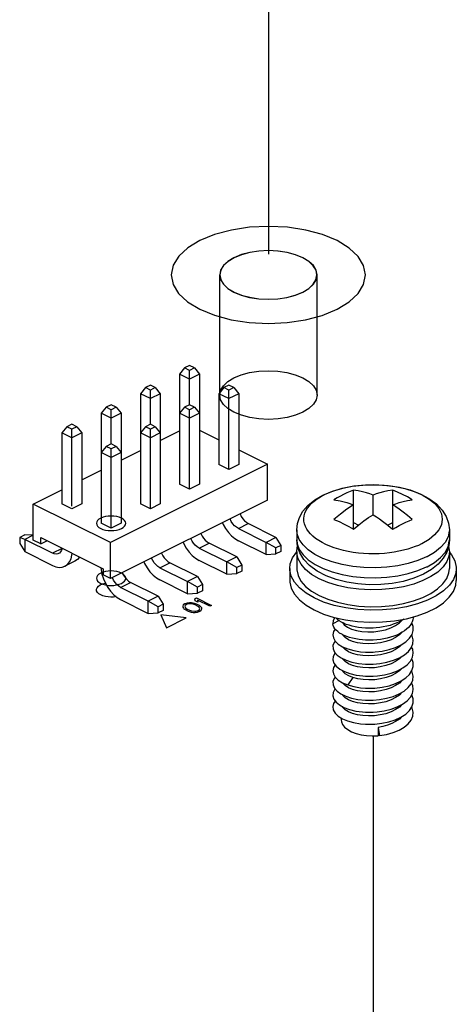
# Paper-space layout '005_EXP_CORICANT_PE_DRAWING_3_1' of a CAD drawing. Header units: millimetres. Extents: x 6 to 413, y 7 to 290.
# Tile 231 of 256: x 236.33 to 239.17, y 156.27 to 162.66. Entities that reach past the tile are written whole.
import ezdxf

# ---------------------------------------------------------------- set-up
doc = ezdxf.new("R2010")
doc.units = ezdxf.units.MM
doc.header["$LTSCALE"] = 23.1
doc.linetypes.add('DASHED', pattern=[0.2, 0.1, -0.1])
doc.layers.get('0').update_dxf_attribs({"linetype": 'CONTINUOUS'})
for name, color, linetype in [('000_OFFSET-LINES', 7, 'CONTINUOUS'), ('124100018700A_M3X7_2W_436_BL294', 7, 'CONTINUOUS'), ('_TMM_104_01_T_D_SM_BODY_BL346', 7, 'CONTINUOUS'), ('_TMM_104_01_T_D_SM_PINS1_BL347', 7, 'CONTINUOUS'), ('_TMM_104_01_T_D_SM_SM_PIN_BL331', 7, 'CONTINUOUS'), ('ALL_AXES', 7, 'CONTINUOUS'), ('ASM0010_BL299', 7, 'CONTINUOUS'), ('MAIN_PCB_BL273', 7, 'CONTINUOUS'), ('TMM_104_01_T_D_SM_BL300', 7, 'CONTINUOUS')]:
    doc.layers.add(name, color=color, linetype=linetype)

# ---------------------------------------------------------------- blocks, each defined once
blk = doc.blocks.new('MAIN_PCB_BL273', base_point=(232.149, 166.177))
at = {"layer": 'MAIN_PCB_BL273', "color": 4, "linetype": 'Continuous'}
for points in [[(238.393, 160.7766), (238.4711, 160.8241), (238.5292, 160.8783), (238.5651, 160.937), (238.5775, 160.9993), (238.5655, 161.0605), (238.53, 161.1193), (238.4723, 161.1736), (238.393, 161.222), (238.298, 161.2611), (238.1896, 161.2901), (238.072, 161.3081), (237.9475, 161.3143), (237.8251, 161.3083), (237.7074, 161.2905), (237.5989, 161.2617), (237.502, 161.222)], [(237.502, 161.222), (237.424, 161.1745), (237.3659, 161.1203), (237.33, 161.0616), (237.3175, 160.9993), (237.3295, 160.9381), (237.3651, 160.8793), (237.4228, 160.825), (237.5021, 160.7766), (237.5971, 160.7375), (237.7054, 160.7085), (237.823, 160.6905), (237.9475, 160.6843), (238.0699, 160.6903), (238.1876, 160.7081), (238.2962, 160.7369), (238.393, 160.7766)], [(238.1703, 160.8879), (238.2093, 160.9117), (238.2383, 160.9388), (238.2563, 160.9682), (238.2625, 160.9993), (238.2565, 161.0299), (238.2388, 161.0593), (238.2099, 161.0865), (238.1703, 161.1107), (238.1228, 161.1302), (238.0686, 161.1447), (238.0098, 161.1537), (237.9475, 161.1568), (237.8863, 161.1538), (237.8275, 161.1449), (237.7732, 161.1305), (237.7248, 161.1107)], [(237.7248, 161.1107), (237.6858, 161.0869), (237.6567, 161.0598), (237.6387, 161.0304), (237.6325, 160.9993), (237.6385, 160.9687), (237.6563, 160.9393), (237.6852, 160.9121), (237.7248, 160.8879), (237.7723, 160.8684), (237.8265, 160.8539), (237.8853, 160.8449), (237.9475, 160.8418), (238.0087, 160.8448), (238.0676, 160.8537), (238.1219, 160.8681), (238.1703, 160.8879)]]:
    blk.add_lwpolyline(points, dxfattribs=at)
blk = doc.blocks.new('124100018700A_M3X7_2W_436_BL294', base_point=(238.6265, 158.8234))
at = {"layer": '124100018700A_M3X7_2W_436_BL294', "color": 7, "linetype": 'Continuous'}
for p, q in [((238.3122, 159.5742), (238.366, 159.5968)), ((238.4992, 159.3487), (238.4992, 159.6032)), ((238.7538, 159.3487), (238.7538, 159.6032)), ((238.2858, 159.5601), (238.3091, 159.5727)), ((238.3091, 159.5727), (238.3122, 159.5742)), ((238.6265, 159.4436), (238.6265, 159.5709)), ((238.1315, 159.3459), (238.1315, 159.2811)), ((238.4992, 159.3928), (238.5321, 159.3763)), ((238.7209, 159.3763), (238.7538, 159.3928)), ((238.7961, 159.3734), (238.8174, 159.3845)), ((239.0531, 159.3444), (239.0261, 159.312)), ((239.1215, 159.3459), (239.1215, 159.2811)), ((238.1315, 159.2811), (238.1345, 159.2538)), ((239.1215, 159.2811), (239.1173, 159.2411)), ((238.9438, 159.2554), (238.9408, 159.2539)), ((238.1315, 159.2019), (238.1315, 159.094)), ((238.9765, 159.1709), (238.9732, 159.1693)), ((239.1215, 159.2), (239.1215, 159.094)), ((238.0865, 159.094), (238.0865, 159.0161)), ((238.9742, 159.105), (238.9765, 159.1061)), ((239.1665, 159.094), (239.1665, 159.0161)), ((238.9531, 159.0574), (238.8903, 159.0309)), ((238.4637, 158.9694), (238.3956, 158.9842)), ((238.5277, 158.9941), (238.4554, 159.0054)), ((238.8901, 158.9937), (238.8248, 158.9764)), ((238.2765, 158.919), (238.3326, 158.8949)), ((238.3326, 158.8949), (238.3953, 158.8752)), ((238.9141, 158.8655), (238.8428, 158.8466)), ((238.7663, 158.7553), (238.8424, 158.7686)), ((238.4062, 158.7561), (238.3658, 158.7349)), ((238.4303, 158.6612), (238.4281, 158.6651)), ((238.7972, 158.6631), (238.7728, 158.6462)), ((238.813, 158.6792), (238.7972, 158.6631)), ((238.84, 158.6194), (238.8636, 158.6422)), ((238.4302, 158.5833), (238.4281, 158.5871)), ((238.7973, 158.5852), (238.7728, 158.5682)), ((238.8136, 158.602), (238.7973, 158.5852)), ((238.4301, 158.5055), (238.4277, 158.5099)), ((238.5919, 158.5516), (238.6266, 158.5521)), ((238.7973, 158.5073), (238.7728, 158.4903)), ((238.8146, 158.525), (238.7973, 158.5073)), ((238.5769, 158.4742), (238.6266, 158.4742)), ((238.8137, 158.4462), (238.7973, 158.4294)), ((238.4307, 158.4268), (238.4277, 158.4321)), ((238.4962, 158.3869), (238.4622, 158.3389)), ((238.7973, 158.4294), (238.7728, 158.4123)), ((238.8391, 158.3849), (238.863, 158.4077)), ((238.4281, 158.3533), (238.4622, 158.3389)), ((238.4302, 158.3494), (238.4282, 158.3532)), ((238.7973, 158.3514), (238.7728, 158.3344)), ((238.8138, 158.3683), (238.7973, 158.3514)), ((238.4303, 158.2713), (238.4277, 158.2762)), ((238.7972, 158.2734), (238.7728, 158.2564)), ((238.8146, 158.2912), (238.7972, 158.2734)), ((238.4195, 158.1248), (238.4195, 158.1119)), ((238.577, 158.1624), (238.6057, 158.1618)), ((238.5769, 158.0845), (238.5982, 158.0837)), ((238.5904, 158.084), (238.6266, 158.0845)), ((238.5982, 158.0837), (238.6265, 158.0844)), ((238.6589, 158.0637), (238.6673, 158.0101)), ((238.6589, 158.0637), (238.6589, 158.0097)), ((238.6673, 158.0101), (238.6589, 158.0097)), ((238.6673, 158.0101), (238.7131, 158.0181)), ((238.7131, 158.0181), (238.7562, 158.0302))]:
    blk.add_line(p, q, dxfattribs=at)
for points in [[(238.2998, 159.5696), (238.3626, 159.5961), (238.4309, 159.6162), (238.5026, 159.6298), (238.5765, 159.637), (238.6511, 159.6381), (238.7253, 159.633), (238.7976, 159.6216), (238.8667, 159.604), (238.9312, 159.5799), (238.9892, 159.5495), (239.0382, 159.5134), (239.0758, 159.4736), (239.1015, 159.4319), (239.1165, 159.3892), (239.1215, 159.3459)], [(238.366, 159.5968), (238.4262, 159.6148), (238.4912, 159.628), (238.5596, 159.6359), (238.6297, 159.6384), (238.6996, 159.6354), (238.7678, 159.627), (238.8325, 159.6134), (238.8921, 159.5949)], [(238.4992, 159.6032), (238.4781, 159.5949), (238.4568, 159.5856), (238.4356, 159.5754)], [(238.6265, 159.5709), (238.6062, 159.5782), (238.5833, 159.5855), (238.5577, 159.5924), (238.5296, 159.5985), (238.4992, 159.6032)], [(238.7538, 159.6032), (238.7233, 159.5985), (238.6952, 159.5924), (238.6697, 159.5855), (238.6467, 159.5782), (238.6265, 159.5709)], [(238.881, 159.5396), (238.8492, 159.5585), (238.8174, 159.5754), (238.7855, 159.5903), (238.7538, 159.6032)], [(238.8921, 159.5949), (238.9453, 159.5719), (238.9907, 159.5452), (239.0271, 159.5151), (239.0537, 159.4827), (239.0699, 159.4485), (239.0752, 159.4135), (239.0696, 159.3785), (239.0531, 159.3444)], [(238.1315, 159.3459), (238.1357, 159.386), (238.1487, 159.4259), (238.1712, 159.4655), (238.2044, 159.5039), (238.2479, 159.5392), (238.2998, 159.5696)], [(238.2069, 159.3344), (238.196, 159.3506), (238.1876, 159.3672), (238.1817, 159.3841), (238.1784, 159.4012), (238.1778, 159.4184), (238.1798, 159.4355), (238.1844, 159.4526), (238.1915, 159.4693), (238.2013, 159.4858), (238.2135, 159.5018), (238.2281, 159.5174), (238.2451, 159.5323), (238.2644, 159.5466), (238.2858, 159.5601)], [(238.4356, 159.5754), (238.4143, 159.5643), (238.3931, 159.5524), (238.3719, 159.5396)], [(238.3719, 159.5396), (238.4136, 159.5326), (238.4561, 159.5218), (238.4992, 159.5073)], [(238.7538, 159.5073), (238.774, 159.5146), (238.7969, 159.5219), (238.8225, 159.5288), (238.8506, 159.5349), (238.881, 159.5396)], [(238.4992, 159.5073), (238.4568, 159.4793), (238.4143, 159.4476), (238.3719, 159.4123)], [(238.881, 159.4123), (238.8506, 159.438), (238.8225, 159.46), (238.7969, 159.4787), (238.774, 159.4943), (238.7538, 159.5073)], [(238.3719, 159.4123), (238.4058, 159.3985), (238.4383, 159.3831)], [(238.4992, 159.3487), (238.5333, 159.3773), (238.566, 159.4026)], [(238.566, 159.4026), (238.5971, 159.4246), (238.6265, 159.4436)], [(238.6265, 159.4436), (238.648, 159.4298), (238.6685, 159.4159)], [(238.6685, 159.4159), (238.6878, 159.4019), (238.706, 159.3882), (238.723, 159.3746), (238.7389, 159.3615), (238.7538, 159.3487)], [(238.8174, 159.3845), (238.8387, 159.3947), (238.8599, 159.404), (238.881, 159.4123)], [(238.2498, 159.1853), (238.2063, 159.2151), (238.1721, 159.2478), (238.1479, 159.2826), (238.1344, 159.3189), (238.1315, 159.3459)], [(238.2737, 159.2753), (238.2536, 159.2891), (238.2358, 159.3036), (238.2202, 159.3187), (238.2069, 159.3344)], [(238.4383, 159.3831), (238.4695, 159.3664), (238.4992, 159.3487)], [(238.7538, 159.3487), (238.7749, 159.3615), (238.7961, 159.3734)], [(239.1215, 159.3459), (239.1211, 159.3361), (239.1127, 159.2995), (239.0935, 159.2639), (239.0639, 159.2301)], [(238.1514, 159.1951), (238.1364, 159.2378), (238.1315, 159.2811)], [(238.9408, 159.2539), (238.921, 159.2447), (238.9001, 159.2362), (238.8762, 159.2276), (238.8511, 159.2198), (238.8234, 159.2124), (238.7947, 159.206), (238.764, 159.2005), (238.7326, 159.196), (238.6997, 159.1927), (238.6663, 159.1905), (238.6324, 159.1897), (238.5984, 159.1901), (238.5646, 159.1918), (238.5311, 159.1948), (238.4983, 159.199), (238.4661, 159.2045), (238.4345, 159.2112), (238.404, 159.2192), (238.3745, 159.2284), (238.3464, 159.2387), (238.3202, 159.25), (238.2958, 159.2623), (238.2737, 159.2753)], [(239.0261, 159.312), (238.9894, 159.2821), (238.9438, 159.2554)], [(238.9765, 159.1061), (239.0247, 159.1341), (239.064, 159.1653), (239.0935, 159.1991), (239.1127, 159.2348), (239.1211, 159.2715), (239.1215, 159.2811)], [(238.1315, 159.2031), (238.1346, 159.2309), (238.1368, 159.2367)], [(238.1345, 159.2538), (238.1481, 159.2175), (238.1723, 159.1827), (238.2066, 159.15), (238.2503, 159.1202)], [(239.1173, 159.2411), (239.1043, 159.2011), (239.0817, 159.1615), (239.0486, 159.1232), (239.005, 159.0878), (238.9531, 159.0574)], [(239.0639, 159.2301), (239.0246, 159.1989), (238.9765, 159.1709)], [(239.1157, 159.2363), (239.1211, 159.2124), (239.1215, 159.2032)], [(238.0865, 159.094), (238.0899, 159.1243), (238.1049, 159.1639), (238.1315, 159.202)], [(238.2765, 159.0281), (238.2282, 159.0562), (238.1888, 159.0875), (238.1592, 159.1215), (238.1401, 159.1571), (238.1318, 159.1939), (238.1315, 159.2031)], [(238.4554, 159.0054), (238.3863, 159.0231), (238.3218, 159.0471), (238.2638, 159.0775), (238.2147, 159.1136), (238.1772, 159.1534), (238.1514, 159.1951)], [(238.9732, 159.1693), (238.9168, 159.1455), (238.854, 159.1261), (238.7862, 159.1117), (238.7148, 159.1024), (238.6414, 159.0985), (238.5677, 159.1002), (238.4953, 159.1073), (238.4259, 159.1197), (238.3608, 159.1371), (238.3017, 159.1591), (238.2498, 159.1853)], [(239.1215, 159.2032), (239.1184, 159.1754), (239.1046, 159.1391), (239.0802, 159.1042), (239.0457, 159.0716), (239.0018, 159.0418), (238.9496, 159.0156), (238.8901, 158.9937)], [(239.1199, 159.2018), (239.1362, 159.1831), (239.1571, 159.1442), (239.1661, 159.1041), (239.1665, 159.094)], [(238.2446, 158.9031), (238.1919, 158.9337), (238.149, 158.9679), (238.1167, 159.0049), (238.0959, 159.0438), (238.0868, 159.0839), (238.0865, 159.094)], [(238.1315, 159.094), (238.1318, 159.0851), (238.14, 159.0483), (238.159, 159.0126), (238.1886, 158.9786), (238.2281, 158.9471), (238.2765, 158.919)], [(238.2503, 159.1202), (238.3023, 159.094), (238.3616, 159.072), (238.4267, 159.0546)], [(238.7874, 159.047), (238.8552, 159.0616), (238.918, 159.081), (238.9742, 159.105)], [(238.8243, 158.8671), (238.8896, 158.8844), (238.9492, 158.9063), (239.0015, 158.9325), (239.0454, 158.9622), (239.08, 158.9949), (239.1045, 159.0297), (239.1183, 159.066), (239.1215, 159.094)], [(239.1665, 159.094), (239.1631, 159.0637), (239.1481, 159.0241), (239.1214, 158.9861), (239.0838, 158.9504), (239.0359, 158.918), (238.9789, 158.8895), (238.9141, 158.8655)], [(238.0865, 159.0161), (238.0868, 159.0063), (238.0958, 158.9662), (238.1165, 158.9273), (238.1488, 158.8902), (238.1918, 158.8558), (238.2446, 158.8252)], [(238.3956, 158.9842), (238.3327, 159.0039), (238.2765, 159.0281)], [(238.4267, 159.0546), (238.4963, 159.0423), (238.5688, 159.0353), (238.6426, 159.0337), (238.716, 159.0377), (238.7874, 159.047)], [(238.8903, 159.0309), (238.8221, 159.0109), (238.7503, 158.9973)], [(238.8424, 158.7686), (238.9136, 158.7874), (238.9785, 158.8114), (239.0356, 158.8399), (239.0835, 158.8723), (239.1212, 158.9079), (239.1479, 158.9459), (239.163, 158.9855), (239.1665, 159.0161)], [(238.8248, 158.9764), (238.755, 158.9641), (238.6825, 158.9572), (238.6086, 158.9558), (238.5351, 158.9599), (238.4637, 158.9694)], [(238.7503, 158.9973), (238.6765, 158.99), (238.6018, 158.9889), (238.5277, 158.9941)], [(238.4489, 158.839), (238.3747, 158.8552), (238.306, 158.8767), (238.2446, 158.9031)], [(238.2446, 158.8252), (238.3059, 158.7988), (238.3743, 158.7773)], [(238.3953, 158.8752), (238.4631, 158.8604), (238.5344, 158.8508), (238.6079, 158.8467), (238.6819, 158.8481), (238.7546, 158.855), (238.8243, 158.8671)], [(238.8428, 158.8466), (238.7667, 158.8333), (238.6875, 158.8258), (238.6069, 158.8242), (238.5267, 158.8287), (238.4489, 158.839)], [(238.3778, 158.7766), (238.3677, 158.7564), (238.3658, 158.7349)], [(238.3743, 158.7773), (238.4483, 158.7612), (238.5261, 158.7508), (238.6063, 158.7463), (238.687, 158.7478), (238.7663, 158.7553)], [(238.4362, 158.739), (238.421, 158.7467), (238.4074, 158.7552), (238.3956, 158.7641), (238.3857, 158.7736), (238.3844, 158.7751)], [(238.7728, 158.7241), (238.7973, 158.7411), (238.8128, 158.7569)], [(238.8271, 158.7659), (238.8128, 158.7569), (238.7957, 158.7478)], [(238.8872, 158.7804), (238.8872, 158.7736), (238.8851, 158.7609), (238.8809, 158.7482)], [(238.3806, 158.7017), (238.3704, 158.6859), (238.3655, 158.6648), (238.3691, 158.6436)], [(238.3872, 158.694), (238.3788, 158.7039), (238.3724, 158.714), (238.3681, 158.7243), (238.3659, 158.7348)], [(238.4389, 158.6598), (238.4234, 158.6674), (238.4096, 158.6757), (238.3975, 158.6846), (238.3872, 158.694)], [(238.4278, 158.7433), (238.4398, 158.7289), (238.4607, 158.714), (238.4871, 158.7018), (238.5188, 158.6924)], [(238.5771, 158.708), (238.5545, 158.7096), (238.5323, 158.7122), (238.5109, 158.7158), (238.4905, 158.7203), (238.4711, 158.7257), (238.453, 158.7319), (238.4362, 158.739)], [(238.6265, 158.7079), (238.6236, 158.7078), (238.6003, 158.7074), (238.5771, 158.708)], [(238.7957, 158.7478), (238.7772, 158.7396), (238.7576, 158.7322), (238.7369, 158.7256), (238.7153, 158.7201), (238.693, 158.7155), (238.6702, 158.7119), (238.647, 158.7093), (238.6265, 158.7079)], [(238.6704, 158.689), (238.7077, 158.6973), (238.7423, 158.7091), (238.7728, 158.7241)], [(238.8565, 158.7122), (238.8445, 158.7011), (238.8308, 158.6905), (238.8155, 158.6806), (238.7986, 158.6714), (238.7804, 158.6629)], [(238.8809, 158.7482), (238.8747, 158.7359), (238.8665, 158.7238), (238.8565, 158.7122)], [(238.8636, 158.6422), (238.8794, 158.6667), (238.8868, 158.6921), (238.8859, 158.7179), (238.8773, 158.741)], [(238.3691, 158.6436), (238.3811, 158.6229), (238.4012, 158.6038), (238.4288, 158.5867)], [(238.5606, 158.6075), (238.5256, 158.6129), (238.4941, 158.6214), (238.4673, 158.6326), (238.4457, 158.646), (238.4303, 158.6612)], [(238.5773, 158.63), (238.5582, 158.6313), (238.5359, 158.6337), (238.5144, 158.6372), (238.4938, 158.6416), (238.4742, 158.6468), (238.4559, 158.6529), (238.4389, 158.6598)], [(238.5188, 158.6924), (238.5545, 158.6861), (238.5925, 158.6833), (238.6316, 158.6843), (238.6704, 158.689)], [(238.6265, 158.63), (238.6041, 158.6294), (238.581, 158.6298), (238.5773, 158.63)], [(238.7804, 158.6629), (238.7609, 158.6553), (238.7404, 158.6487), (238.7189, 158.643), (238.6967, 158.6382), (238.674, 158.6345), (238.6508, 158.6318), (238.6265, 158.63)], [(238.7728, 158.6462), (238.7436, 158.6317), (238.7102, 158.6201)], [(238.8747, 158.5799), (238.8852, 158.6052), (238.8872, 158.631), (238.8806, 158.6567), (238.8769, 158.6629)], [(238.3808, 158.6235), (238.3739, 158.6149), (238.3662, 158.5939), (238.367, 158.5725), (238.3764, 158.5515)], [(238.4288, 158.5867), (238.4626, 158.5726), (238.5019, 158.5618), (238.5456, 158.5546), (238.577, 158.5521)], [(238.5605, 158.5295), (238.5255, 158.535), (238.494, 158.5435), (238.4671, 158.5547), (238.4456, 158.5682), (238.4302, 158.5833)], [(238.7102, 158.6201), (238.6739, 158.6117), (238.6361, 158.6068), (238.5979, 158.6054), (238.5606, 158.6075)], [(238.6266, 158.5521), (238.6393, 158.5529), (238.6861, 158.5584), (238.7311, 158.5682), (238.7724, 158.5818)], [(238.7728, 158.5682), (238.7436, 158.5538), (238.7102, 158.5422)], [(238.7724, 158.5818), (238.8092, 158.5991), (238.84, 158.6194)], [(238.83, 158.5341), (238.8561, 158.556), (238.8747, 158.5799)], [(238.8693, 158.4937), (238.8826, 158.5186), (238.8875, 158.5445), (238.8837, 158.5704), (238.8767, 158.5848)], [(238.3809, 158.5464), (238.3782, 158.5436), (238.3678, 158.5228), (238.3658, 158.5015), (238.3724, 158.4803)], [(238.3764, 158.5515), (238.394, 158.5317), (238.4192, 158.514)], [(238.4192, 158.514), (238.4512, 158.4988), (238.4888, 158.4869), (238.531, 158.4786), (238.5769, 158.4742)], [(238.5603, 158.4516), (238.5251, 158.4571), (238.4936, 158.4657), (238.4668, 158.4769), (238.4454, 158.4904), (238.4301, 158.5055)], [(238.7102, 158.5422), (238.674, 158.5338), (238.6363, 158.5289), (238.5981, 158.5274), (238.5605, 158.5295)], [(238.577, 158.5521), (238.598, 158.5514), (238.6266, 158.5521)], [(238.7593, 158.499), (238.7975, 158.515), (238.83, 158.5341)], [(238.863, 158.4077), (238.8791, 158.4324), (238.8868, 158.458), (238.8859, 158.4838), (238.877, 158.5081)], [(238.3811, 158.4685), (238.3706, 158.4526), (238.3655, 158.4313), (238.369, 158.41)], [(238.3724, 158.4803), (238.3874, 158.46), (238.4103, 158.4415)], [(238.4103, 158.4415), (238.4402, 158.4254), (238.4759, 158.4125), (238.5164, 158.403), (238.5608, 158.3973), (238.577, 158.3962)], [(238.7101, 158.4642), (238.6736, 158.4558), (238.6361, 158.4509), (238.5981, 158.4495), (238.5603, 158.4516)], [(238.6266, 158.4742), (238.6703, 158.4781), (238.7163, 158.4865), (238.7593, 158.499)], [(238.7728, 158.4903), (238.7436, 158.4758), (238.7101, 158.4642)], [(238.7445, 158.4161), (238.7844, 158.4309), (238.8194, 158.4491)], [(238.8194, 158.4491), (238.848, 158.4703), (238.8693, 158.4937)], [(238.3807, 158.3896), (238.3742, 158.3816), (238.3663, 158.3606), (238.3668, 158.3393), (238.3758, 158.3185)], [(238.369, 158.41), (238.3808, 158.3895), (238.4006, 158.3704), (238.4281, 158.3533)], [(238.4962, 158.3869), (238.4687, 158.398), (238.4465, 158.4116), (238.4307, 158.4268)], [(238.7728, 158.4123), (238.7436, 158.3979), (238.7106, 158.3864), (238.6747, 158.378), (238.6375, 158.3731), (238.6001, 158.3715), (238.5631, 158.3734), (238.5279, 158.3786), (238.4962, 158.3869)], [(238.577, 158.3962), (238.6074, 158.3957), (238.6265, 158.3962)], [(238.5773, 158.3962), (238.5977, 158.3955), (238.6265, 158.3962)], [(238.6265, 158.3962), (238.6546, 158.3983), (238.7007, 158.4052), (238.7445, 158.4161)], [(238.7717, 158.3477), (238.8085, 158.3648), (238.8391, 158.3849)], [(238.8742, 158.3452), (238.8849, 158.3704), (238.8872, 158.3964), (238.8809, 158.4222), (238.8769, 158.429)], [(238.3808, 158.3127), (238.3792, 158.3111), (238.3681, 158.2902), (238.3657, 158.2686), (238.3719, 158.2473)], [(238.3758, 158.3185), (238.3929, 158.2988), (238.4177, 158.281)], [(238.5608, 158.2957), (238.5257, 158.3011), (238.4941, 158.3096), (238.4672, 158.3208), (238.4456, 158.3343), (238.4302, 158.3494)], [(238.4622, 158.3389), (238.5015, 158.328), (238.5449, 158.3209), (238.5771, 158.3183)], [(238.5771, 158.3183), (238.591, 158.3178), (238.6265, 158.3183)], [(238.6265, 158.3183), (238.638, 158.3189), (238.685, 158.3244), (238.7301, 158.3341), (238.7717, 158.3477)], [(238.7728, 158.3344), (238.7437, 158.32), (238.7106, 158.3084)], [(238.8288, 158.2994), (238.8552, 158.3212), (238.8742, 158.3452)], [(238.8687, 158.2591), (238.8823, 158.2841), (238.8874, 158.3098), (238.8841, 158.3354), (238.8767, 158.3511)], [(238.3719, 158.2473), (238.3864, 158.2272), (238.4085, 158.2088), (238.438, 158.1926), (238.4737, 158.1793), (238.5145, 158.1695), (238.559, 158.1636), (238.577, 158.1624)], [(238.4177, 158.281), (238.4491, 158.2658), (238.4863, 158.2537), (238.5284, 158.2451), (238.5771, 158.2403)], [(238.7728, 158.2564), (238.7435, 158.242), (238.71, 158.2303), (238.6738, 158.222), (238.6361, 158.2171), (238.5978, 158.2157), (238.5604, 158.2178), (238.5255, 158.2232), (238.4941, 158.2317), (238.4674, 158.2428), (238.4459, 158.2561), (238.4303, 158.2713)], [(238.7106, 158.3084), (238.6742, 158.3), (238.6366, 158.2951), (238.5983, 158.2936), (238.5608, 158.2957)], [(238.6266, 158.2403), (238.6678, 158.2439), (238.7136, 158.252), (238.7568, 158.2642)], [(238.7568, 158.2642), (238.7956, 158.2802), (238.8288, 158.2994)], [(238.818, 158.2144), (238.847, 158.2356), (238.8687, 158.2591)], [(238.8621, 158.1728), (238.8784, 158.1971), (238.8866, 158.2226), (238.8862, 158.2485), (238.8773, 158.274), (238.877, 158.2744)], [(238.3811, 158.2346), (238.3709, 158.2194), (238.3655, 158.1981), (238.3688, 158.1766), (238.3806, 158.1559), (238.4005, 158.1367)], [(238.7728, 158.1785), (238.7435, 158.164), (238.7098, 158.1523), (238.6735, 158.144), (238.6358, 158.1391), (238.5976, 158.1377), (238.5603, 158.1398), (238.5255, 158.1453), (238.494, 158.1538), (238.4672, 158.1649), (238.4457, 158.1783), (238.4303, 158.1935), (238.4277, 158.1983)], [(238.5771, 158.2403), (238.6209, 158.2401), (238.6266, 158.2403)], [(238.5776, 158.2403), (238.5979, 158.2396), (238.6266, 158.2403)], [(238.6266, 158.1624), (238.6529, 158.1643), (238.6992, 158.1711), (238.7431, 158.1819), (238.783, 158.1965), (238.818, 158.2144)], [(238.7562, 158.0302), (238.7949, 158.046), (238.8279, 158.065), (238.8547, 158.0869), (238.8738, 158.1108), (238.8848, 158.1362), (238.8873, 158.162), (238.8812, 158.1876), (238.877, 158.1949)], [(238.8135, 158.2121), (238.7973, 158.1956), (238.7728, 158.1785)], [(238.4005, 158.1367), (238.4278, 158.1196), (238.4615, 158.1053), (238.5007, 158.0944), (238.5443, 158.0871), (238.5769, 158.0845)], [(238.5774, 158.1624), (238.5978, 158.1617), (238.6266, 158.1624)], [(238.6266, 158.0845), (238.6377, 158.0851), (238.6841, 158.0904), (238.7286, 158.0999), (238.7702, 158.1133), (238.8071, 158.1302), (238.8381, 158.1503), (238.8621, 158.1728)], [(238.814, 158.1347), (238.7973, 158.1176), (238.7728, 158.1006)], [(238.4195, 158.112), (238.4208, 158.1003), (238.4283, 158.0821), (238.4421, 158.0649), (238.4619, 158.0492), (238.4869, 158.0355), (238.5164, 158.0243), (238.5493, 158.0159), (238.5848, 158.0106), (238.6217, 158.0085), (238.6589, 158.0097)], [(238.7728, 158.1006), (238.7481, 158.0881), (238.7204, 158.0776), (238.6904, 158.0695), (238.6589, 158.0637)]]:
    blk.add_lwpolyline(points, dxfattribs=at)
blk = doc.blocks.new('ASM0010_BL299', base_point=(236.8966, 158.9541))
at = {"layer": 'ASM0010_BL299', "color": 4, "linetype": 'Continuous'}
for points in [[(236.8604, 158.9226), (236.8476, 158.9306), (236.8386, 158.9397), (236.8336, 158.9496), (236.8331, 158.9598), (236.8369, 158.9698), (236.8449, 158.9792), (236.8568, 158.9875), (236.872, 158.9943), (236.8898, 158.9994)], [(236.9602, 158.9117), (236.943, 158.9094), (236.925, 158.9088), (236.9073, 158.9098), (236.89, 158.9126), (236.8744, 158.9168), (236.8604, 158.9226)]]:
    blk.add_lwpolyline(points, dxfattribs=at)
blk = doc.blocks.new('TMM_104_01_T_D_SM_BL300', base_point=(237.4147, 158.8069))
at = {"layer": 'TMM_104_01_T_D_SM_BL300', "color": 4, "linetype": 'Continuous'}
for p, q in [((237.4702, 158.8976), (237.4823, 158.9037)), ((237.4725, 158.8843), (237.4702, 158.8976)), ((237.4823, 158.9037), (237.5793, 158.8552)), ((237.5672, 158.8491), (237.4867, 158.8894)), ((237.4867, 158.8894), (237.4891, 158.8761)), ((237.3955, 158.8582), (237.3916, 158.8501)), ((237.3916, 158.8501), (237.3917, 158.8439)), ((237.3917, 158.8439), (237.3959, 158.8378)), ((237.4056, 158.8653), (237.3955, 158.8582)), ((237.3959, 158.8378), (237.4001, 158.8337)), ((237.4001, 158.8337), (237.4084, 158.8275)), ((237.4198, 158.8703), (237.4056, 158.8653)), ((237.4078, 158.8541), (237.4059, 158.849)), ((237.4059, 158.849), (237.4102, 158.8387)), ((237.4159, 158.8601), (237.4078, 158.8541)), ((237.4084, 158.8275), (237.427, 158.8182)), ((237.4102, 158.8387), (237.4206, 158.8315)), ((237.4281, 158.8642), (237.4159, 158.8601)), ((237.436, 158.8723), (237.4198, 158.8703)), ((237.4206, 158.8315), (237.435, 158.8243)), ((237.4382, 158.8651), (237.4281, 158.8642)), ((237.435, 158.8243), (237.4494, 158.8191)), ((237.4483, 158.8722), (237.436, 158.8723)), ((237.4587, 158.863), (237.4382, 158.8651)), ((237.4606, 158.8701), (237.4483, 158.8722)), ((237.4731, 158.8578), (237.4587, 158.863)), ((237.4688, 158.868), (237.4606, 158.8701)), ((237.4811, 158.8639), (237.4688, 158.868)), ((237.4891, 158.8761), (237.4725, 158.8843)), ((237.4876, 158.8506), (237.4731, 158.8578)), ((237.4801, 158.818), (237.4922, 158.822)), ((237.4997, 158.8546), (237.4811, 158.8639)), ((237.4979, 158.8434), (237.4876, 158.8506)), ((237.4922, 158.822), (237.5003, 158.8281)), ((237.5022, 158.8331), (237.4979, 158.8434)), ((237.508, 158.8484), (237.4997, 158.8546)), ((237.5003, 158.8281), (237.5022, 158.8331)), ((237.5026, 158.8168), (237.5126, 158.8239)), ((237.5122, 158.8443), (237.508, 158.8484)), ((237.5164, 158.8382), (237.5122, 158.8443)), ((237.5126, 158.8239), (237.5165, 158.8321)), ((237.5165, 158.8321), (237.5164, 158.8382)), ((237.5793, 158.8552), (237.5672, 158.8491)), ((237.4145, 158.7739), (237.2501, 158.794)), ((237.2501, 158.794), (237.2869, 158.7101)), ((237.2869, 158.7101), (237.4145, 158.7739)), ((237.427, 158.8182), (237.4393, 158.8141)), ((237.4393, 158.8141), (237.4475, 158.812)), ((237.4475, 158.812), (237.4598, 158.8099)), ((237.4494, 158.8191), (237.4699, 158.817)), ((237.4598, 158.8099), (237.4721, 158.8098)), ((237.4699, 158.817), (237.4801, 158.818)), ((237.4721, 158.8098), (237.4884, 158.8118)), ((237.4884, 158.8118), (237.5026, 158.8168))]:
    blk.add_line(p, q, dxfattribs=at)
blk = doc.blocks.new('_TMM_104_01_T_D_SM_SM_PIN_BL331', base_point=(237.1818, 159.1259))
at = {"layer": '_TMM_104_01_T_D_SM_SM_PIN_BL331', "color": 7, "linetype": 'Continuous'}
for p, q in [((237.7528, 159.3538), (237.8174, 159.3861)), ((237.7528, 159.3538), (237.9322, 159.2641)), ((237.9968, 159.2964), (237.8174, 159.3861)), ((236.3668, 159.3118), (236.3344, 159.2956)), ((236.3668, 159.2831), (236.3344, 159.2956)), ((236.3344, 159.2956), (236.3344, 159.256)), ((236.3668, 159.3118), (236.4221, 159.3149)), ((236.4221, 159.3108), (236.3668, 159.2831)), ((236.5462, 159.1934), (236.3668, 159.2831)), ((236.3668, 159.2831), (236.3668, 159.2039)), ((237.9322, 159.1849), (237.7528, 159.2746)), ((237.9968, 159.2964), (237.9322, 159.2641)), ((237.9968, 159.2964), (238.0292, 159.2443)), ((236.3344, 159.256), (236.3668, 159.2039)), ((236.3668, 159.2039), (236.5462, 159.1142)), ((236.6095, 159.2251), (236.5462, 159.1934)), ((237.4982, 159.2265), (237.5629, 159.2588)), ((237.4982, 159.2265), (237.6776, 159.1368)), ((237.7423, 159.1691), (237.5629, 159.2588)), ((237.9968, 159.2281), (237.9322, 159.2641)), ((237.9322, 159.1849), (237.9322, 159.2641)), ((238.0292, 159.2443), (237.9968, 159.2281)), ((237.9968, 159.1885), (237.9968, 159.2281)), ((238.0292, 159.2047), (237.9968, 159.1885)), ((238.0292, 159.2443), (238.0292, 159.2047)), ((236.6926, 159.1413), (236.628, 159.109)), ((237.6776, 159.0576), (237.4982, 159.1473)), ((237.7423, 159.1691), (237.6776, 159.1368)), ((237.7423, 159.1691), (237.7746, 159.117)), ((237.9322, 159.1849), (237.9968, 159.1885)), ((237.2437, 159.0992), (237.3083, 159.1316)), ((237.2437, 159.0992), (237.4231, 159.0095)), ((237.4877, 159.0419), (237.3083, 159.1316)), ((237.7423, 159.1008), (237.6776, 159.1368)), ((237.6776, 159.0576), (237.6776, 159.1368)), ((237.7746, 159.117), (237.7423, 159.1008)), ((237.7423, 159.0613), (237.7423, 159.1008)), ((237.7746, 159.0774), (237.7423, 159.0613)), ((237.7746, 159.117), (237.7746, 159.0774)), ((237.4231, 158.9303), (237.2437, 159.02)), ((237.4877, 159.0419), (237.4231, 159.0095)), ((237.4877, 159.0419), (237.5201, 158.9897)), ((237.6776, 159.0576), (237.7423, 159.0613)), ((236.9891, 158.972), (237.0538, 159.0043)), ((237.1685, 158.8822), (236.9891, 158.972)), ((237.2332, 158.9146), (237.0538, 159.0043)), ((237.4877, 158.9736), (237.4231, 159.0095)), ((237.4231, 158.9303), (237.4231, 159.0095)), ((237.5201, 158.9897), (237.4877, 158.9736)), ((237.4877, 158.934), (237.4877, 158.9736)), ((237.5201, 158.9501), (237.4877, 158.934)), ((237.5201, 158.9897), (237.5201, 158.9501)), ((236.9891, 158.8928), (237.1685, 158.8031)), ((237.2332, 158.9146), (237.1685, 158.8822)), ((237.2332, 158.9146), (237.2655, 158.8624)), ((237.4231, 158.9303), (237.4877, 158.934)), ((237.2332, 158.8463), (237.1685, 158.8822)), ((237.1685, 158.8031), (237.1685, 158.8822)), ((237.2655, 158.8624), (237.2332, 158.8463)), ((237.2332, 158.8067), (237.2332, 158.8463)), ((237.2655, 158.8229), (237.2332, 158.8067)), ((237.2655, 158.8624), (237.2655, 158.8229)), ((237.1685, 158.8031), (237.2332, 158.8067))]:
    blk.add_line(p, q, dxfattribs=at)
for points in [[(237.7528, 159.3538), (237.7401, 159.3616), (237.728, 159.3722), (237.7168, 159.3851), (237.707, 159.3999), (237.699, 159.4159), (237.6988, 159.4165)], [(237.7634, 159.4488), (237.7637, 159.4482), (237.7717, 159.4322), (237.7815, 159.4175), (237.7926, 159.4046), (237.8048, 159.394), (237.8174, 159.3861)], [(237.6489, 159.3915), (237.6537, 159.3807), (237.6696, 159.3532), (237.6881, 159.3282), (237.7085, 159.3063), (237.7303, 159.2883), (237.7528, 159.2746)], [(237.4982, 159.2265), (237.4856, 159.2344), (237.4734, 159.2449), (237.4623, 159.2578), (237.4525, 159.2726), (237.4445, 159.2886), (237.4442, 159.2892)], [(237.5089, 159.3215), (237.5091, 159.3209), (237.5171, 159.3049), (237.5269, 159.2902), (237.5381, 159.2773), (237.5502, 159.2667), (237.5629, 159.2588)], [(236.6095, 159.2252), (236.6059, 159.2124), (236.5999, 159.2017), (236.5919, 159.1937), (236.5871, 159.1908)], [(237.3943, 159.2643), (237.3991, 159.2534), (237.4151, 159.226), (237.4335, 159.2009), (237.4539, 159.179), (237.4757, 159.161), (237.4982, 159.1473)], [(236.5871, 159.1908), (236.5821, 159.1888), (236.571, 159.1871), (236.5588, 159.1886), (236.5462, 159.1934)], [(236.628, 159.109), (236.6452, 159.1212), (236.6582, 159.1374), (236.6677, 159.1576), (236.6735, 159.1814), (236.6744, 159.1927)], [(236.7221, 159.1689), (236.7099, 159.1536), (236.6926, 159.1413)], [(237.2437, 159.0992), (237.231, 159.1071), (237.2189, 159.1177), (237.2077, 159.1306), (237.1979, 159.1453), (237.1899, 159.1613), (237.1897, 159.1619)], [(237.2543, 159.1943), (237.2546, 159.1936), (237.2626, 159.1776), (237.2724, 159.1629), (237.2835, 159.15), (237.2957, 159.1394), (237.3083, 159.1316)], [(236.5462, 159.1142), (236.5687, 159.1054), (236.5905, 159.1016), (236.6109, 159.1031), (236.628, 159.109)], [(236.8609, 159.0995), (236.8618, 159.0873), (236.8676, 159.0577), (236.8771, 159.0279), (236.8901, 158.9988), (236.906, 158.9714), (236.9244, 158.9463), (236.9448, 158.9245), (236.9666, 158.9064), (236.9891, 158.8928)], [(237.1398, 159.137), (237.1446, 159.1261), (237.1605, 159.0987), (237.179, 159.0736), (237.1994, 159.0518), (237.2212, 159.0337), (237.2437, 159.02)], [(236.9891, 158.972), (236.9765, 158.9798), (236.9643, 158.9904), (236.9532, 159.0033), (236.9434, 159.018), (236.9354, 159.034), (236.9351, 159.0346)], [(236.9998, 159.067), (237, 159.0663), (237.008, 159.0503), (237.0178, 159.0356), (237.029, 159.0227), (237.0411, 159.0121), (237.0538, 159.0043)]]:
    blk.add_lwpolyline(points, dxfattribs=at)
blk = doc.blocks.new('_TMM_104_01_T_D_SM_BODY_BL346', base_point=(237.1818, 159.5102))
at = {"layer": '_TMM_104_01_T_D_SM_BODY_BL346', "color": 7, "linetype": 'Continuous'}
for p, q in [((237.2465, 159.925), (237.3717, 159.9877)), ((237.501, 159.9917), (237.6262, 159.929)), ((236.9919, 159.7978), (237.1171, 159.8604)), ((237.7556, 159.8644), (237.9415, 159.7715)), ((236.7373, 159.6705), (236.8626, 159.7331)), ((237.9415, 159.7715), (236.9233, 159.2623)), ((237.6909, 159.7371), (237.6262, 159.7694)), ((237.7556, 159.7694), (237.6909, 159.7371)), ((237.9415, 159.5378), (237.9415, 159.7715)), ((236.4221, 159.5129), (236.608, 159.6058)), ((237.4364, 159.6098), (237.3717, 159.6422)), ((237.501, 159.6422), (237.4364, 159.6098)), ((237.9415, 159.5378), (236.9233, 159.0287)), ((236.9233, 159.2623), (236.4221, 159.5129)), ((236.4221, 159.2793), (236.4221, 159.5129)), ((236.6727, 159.4825), (236.608, 159.5149)), ((236.7373, 159.5149), (236.6727, 159.4825)), ((237.1818, 159.4825), (237.1171, 159.5149)), ((237.2465, 159.5149), (237.1818, 159.4825)), ((236.9273, 159.3553), (236.8626, 159.3876)), ((236.9919, 159.3876), (236.9273, 159.3553)), ((236.4706, 159.255), (236.4221, 159.2793)), ((236.4706, 159.2946), (236.8748, 159.0926)), ((236.4706, 159.255), (236.4706, 159.2946)), ((236.4706, 159.255), (236.5102, 159.2748)), ((236.9233, 159.0287), (236.9233, 159.2623)), ((236.8748, 159.0926), (236.8748, 159.053)), ((236.9233, 159.0287), (236.8748, 159.053))]:
    blk.add_line(p, q, dxfattribs=at)
blk = doc.blocks.new('_TMM_104_01_T_D_SM_PINS1_BL347', base_point=(237.1818, 159.8835))
at = {"layer": '_TMM_104_01_T_D_SM_PINS1_BL347', "color": 7, "linetype": 'Continuous'}
for p, q in [((237.404, 160.3956), (237.3717, 160.356)), ((237.4363, 160.3237), (237.3717, 160.356)), ((237.3717, 160.356), (237.3717, 159.6422)), ((237.4363, 160.4118), (237.404, 160.3956)), ((237.4363, 160.3794), (237.404, 160.3956)), ((237.4687, 160.3956), (237.4363, 160.4118)), ((237.4687, 160.3956), (237.4363, 160.3794)), ((237.4363, 160.1572), (237.4363, 160.3794)), ((237.501, 160.356), (237.4363, 160.3237)), ((237.4687, 160.3956), (237.501, 160.356)), ((237.501, 160.356), (237.501, 159.6422)), ((237.1495, 160.2683), (237.1171, 160.2287)), ((237.1818, 160.1964), (237.1171, 160.2287)), ((237.1171, 160.2287), (237.1171, 159.5149)), ((237.1818, 160.2845), (237.1495, 160.2683)), ((237.1818, 160.2522), (237.1495, 160.2683)), ((237.2141, 160.2683), (237.1818, 160.2845)), ((237.2141, 160.2683), (237.1818, 160.2522)), ((237.1818, 160.0299), (237.1818, 160.2522)), ((237.2464, 160.2287), (237.1818, 160.1964)), ((237.2141, 160.2683), (237.2464, 160.2287)), ((237.2464, 160.2287), (237.2465, 159.5149)), ((237.6586, 160.2683), (237.6262, 160.2287)), ((237.6909, 160.1964), (237.6262, 160.2287)), ((237.6262, 160.2287), (237.6262, 159.7694)), ((237.6909, 160.2845), (237.6586, 160.2683)), ((237.6909, 160.2522), (237.6586, 160.2683)), ((237.7232, 160.2683), (237.6909, 160.2845)), ((237.7232, 160.2683), (237.6909, 160.2522)), ((237.6909, 159.7371), (237.6909, 160.2522)), ((237.7556, 160.2287), (237.6909, 160.1964)), ((237.7232, 160.2683), (237.7556, 160.2287)), ((237.7556, 160.2287), (237.7556, 159.7694)), ((236.8949, 160.141), (236.8626, 160.1014)), ((236.9272, 160.0691), (236.8626, 160.1014)), ((236.8626, 160.1014), (236.8626, 159.3876)), ((236.9272, 160.1572), (236.8949, 160.141)), ((236.9272, 160.1249), (236.8949, 160.141)), ((236.9596, 160.141), (236.9272, 160.1572)), ((236.9596, 160.141), (236.9272, 160.1249)), ((236.9272, 159.9027), (236.9272, 160.1249)), ((236.9919, 160.1015), (236.9272, 160.0691)), ((236.9596, 160.141), (236.9919, 160.1015)), ((236.9919, 160.1015), (236.9919, 159.3876)), ((237.404, 160.1411), (237.3717, 160.1015)), ((237.4364, 160.0691), (237.3717, 160.1015)), ((237.4364, 160.1572), (237.404, 160.1411)), ((237.4364, 160.1249), (237.404, 160.1411)), ((237.4687, 160.1411), (237.4364, 160.1572)), ((237.4687, 160.1411), (237.4364, 160.1249)), ((237.4364, 159.6098), (237.4364, 160.1249)), ((237.501, 160.1015), (237.4364, 160.0691)), ((237.4687, 160.1411), (237.501, 160.1015)), ((236.6404, 160.0138), (236.608, 159.9742)), ((236.6727, 159.9418), (236.608, 159.9742)), ((236.608, 159.9742), (236.608, 159.5149)), ((236.6727, 160.0299), (236.6404, 160.0138)), ((236.6727, 159.9976), (236.6404, 160.0138)), ((236.705, 160.0138), (236.6727, 160.0299)), ((236.705, 160.0138), (236.6727, 159.9976)), ((236.6727, 159.4987), (236.6727, 159.9976)), ((236.7373, 159.9742), (236.6727, 159.9418)), ((236.705, 160.0138), (236.7373, 159.9742)), ((236.7373, 159.9742), (236.7373, 159.5149)), ((237.1495, 160.0138), (237.1171, 159.9742)), ((237.1818, 159.9418), (237.1171, 159.9742)), ((237.1818, 160.0299), (237.1495, 160.0138)), ((237.1818, 159.9976), (237.1495, 160.0138)), ((237.2141, 160.0138), (237.1818, 160.0299)), ((237.2141, 160.0138), (237.1818, 159.9976)), ((237.1818, 159.4825), (237.1818, 159.9976)), ((237.2465, 159.9742), (237.1818, 159.9418)), ((237.2141, 160.0138), (237.2465, 159.9742)), ((236.8949, 159.8865), (236.8626, 159.8469)), ((236.9273, 159.8146), (236.8626, 159.8469)), ((236.9273, 159.9027), (236.8949, 159.8865)), ((236.9273, 159.8703), (236.8949, 159.8865)), ((236.9596, 159.8865), (236.9273, 159.9027)), ((236.9596, 159.8865), (236.9273, 159.8703)), ((236.9273, 159.3553), (236.9273, 159.8703)), ((236.9919, 159.8469), (236.9273, 159.8146)), ((236.9596, 159.8865), (236.9919, 159.8469))]:
    blk.add_line(p, q, dxfattribs=at)

psp = doc.layouts.new('005_EXP_CORICANT_PE_DRAWING_3_1')

# ---------------------------------------------------------------- linework, layer by layer
at = {"color": 2, "linetype": 'Continuous'}
for points in [[(236.9941, 159.421), (236.9798, 159.4269), (236.9636, 159.4312), (236.9459, 159.4339), (236.9273, 159.4348), (236.9089, 159.4339), (236.8912, 159.4313), (236.875, 159.427), (236.8604, 159.421), (236.8487, 159.4139), (236.84, 159.4058), (236.8346, 159.3969), (236.8328, 159.3876), (236.8346, 159.3784), (236.8399, 159.3696), (236.8485, 159.3614), (236.8604, 159.3542)], [(236.8604, 159.3542), (236.8747, 159.3483), (236.8909, 159.344), (236.9086, 159.3413), (236.9273, 159.3403), (236.9456, 159.3412), (236.9633, 159.3439), (236.9796, 159.3482), (236.9941, 159.3542), (237.0058, 159.3613), (237.0145, 159.3694), (237.0199, 159.3783), (237.0218, 159.3876), (237.02, 159.3968), (237.0146, 159.4056), (237.006, 159.4137), (236.9941, 159.421)], [(236.9941, 159.0647), (236.9798, 159.0705), (236.9636, 159.0749), (236.9459, 159.0776), (236.9273, 159.0785), (236.9089, 159.0776), (236.8912, 159.0749), (236.875, 159.0706), (236.8604, 159.0647), (236.8487, 159.0575), (236.84, 159.0494), (236.8346, 159.0406), (236.8328, 159.0312), (236.8346, 159.0221), (236.8399, 159.0132), (236.8485, 159.0051), (236.8604, 158.9978)], [(236.8604, 158.9978), (236.8747, 158.992), (236.8909, 158.9876), (236.9086, 158.9849), (236.9273, 158.984), (236.9456, 158.9849), (236.9633, 158.9876), (236.9796, 158.9919), (236.9941, 158.9978), (237.0058, 159.005), (237.0145, 159.0131), (237.0199, 159.0219), (237.0218, 159.0312), (237.02, 159.0404), (237.0146, 159.0492), (237.006, 159.0574), (236.9941, 159.0647)]]:
    psp.add_lwpolyline(points, dxfattribs=at)
at = {"layer": '000_OFFSET-LINES', "color": 4, "linetype": 'DASHED'}
for p, q in [((237.9475, 163.4449), (237.9475, 160.8535)), ((238.6265, 158.0101), (238.6265, 152.9426))]:
    psp.add_line(p, q, dxfattribs=at)
at = {"layer": 'ALL_AXES', "color": 6, "linetype": 'Continuous'}
for p, q in [((237.6316, 160.2199), (237.6316, 160.9993)), ((238.2634, 160.2199), (238.2634, 160.9993))]:
    psp.add_line(p, q, dxfattribs=at)
at = {"layer": 'ALL_AXES', "color": 2, "linetype": 'Continuous'}
for points in [[(238.1709, 160.8876), (238.21, 160.9114), (238.2392, 160.9386), (238.2572, 160.9681), (238.2634, 160.9993), (238.2574, 161.03), (238.2396, 161.0595), (238.2106, 161.0867), (238.1709, 161.111), (238.1233, 161.1306), (238.0689, 161.1451), (238.01, 161.1541), (237.9475, 161.1572), (237.8862, 161.1542), (237.8271, 161.1453), (237.7727, 161.1309), (237.7241, 161.111)], [(237.7241, 161.111), (237.685, 161.0872), (237.6559, 161.06), (237.6379, 161.0305), (237.6316, 160.9993), (237.6376, 160.9686), (237.6555, 160.9391), (237.6844, 160.9119), (237.7242, 160.8876), (237.7718, 160.868), (237.8261, 160.8535), (237.8851, 160.8445), (237.9475, 160.8413), (238.0089, 160.8444), (238.0679, 160.8533), (238.1224, 160.8677), (238.1709, 160.8876)], [(237.7241, 160.3316), (237.7718, 160.3511), (237.8261, 160.3657), (237.8851, 160.3747), (237.9475, 160.3778), (238.0089, 160.3748), (238.0679, 160.3659), (238.1223, 160.3514), (238.1709, 160.3316), (238.21, 160.3077), (238.2392, 160.2806), (238.2572, 160.2511), (238.2634, 160.2199), (238.2574, 160.1892), (238.2396, 160.1597), (238.2107, 160.1325), (238.1709, 160.1082)], [(238.1709, 160.1082), (238.1233, 160.0886), (238.0689, 160.0741), (238.01, 160.065), (237.9475, 160.0619), (237.8862, 160.0649), (237.8272, 160.0738), (237.7727, 160.0883), (237.7242, 160.1082), (237.685, 160.132), (237.6559, 160.1592), (237.6379, 160.1887), (237.6316, 160.2199), (237.6376, 160.2506), (237.6555, 160.2801), (237.6844, 160.3073), (237.7241, 160.3316)]]:
    psp.add_lwpolyline(points, dxfattribs=at)

# ---------------------------------------------------------------- block references
at = {"layer": '124100018700A_M3X7_2W_436_BL294'}
psp.add_blockref('124100018700A_M3X7_2W_436_BL294', (238.6265, 158.8234), dxfattribs=at)
at = {"layer": '_TMM_104_01_T_D_SM_BODY_BL346'}
psp.add_blockref('_TMM_104_01_T_D_SM_BODY_BL346', (237.1818, 159.5102), dxfattribs=at)
at = {"layer": '_TMM_104_01_T_D_SM_PINS1_BL347'}
psp.add_blockref('_TMM_104_01_T_D_SM_PINS1_BL347', (237.1818, 159.8835), dxfattribs=at)
at = {"layer": '_TMM_104_01_T_D_SM_SM_PIN_BL331'}
psp.add_blockref('_TMM_104_01_T_D_SM_SM_PIN_BL331', (237.1818, 159.1259), dxfattribs=at)
at = {"layer": 'ASM0010_BL299'}
psp.add_blockref('ASM0010_BL299', (236.8966, 158.9541), dxfattribs=at)
at = {"layer": 'MAIN_PCB_BL273'}
psp.add_blockref('MAIN_PCB_BL273', (232.149, 166.177), dxfattribs=at)
at = {"layer": 'TMM_104_01_T_D_SM_BL300'}
psp.add_blockref('TMM_104_01_T_D_SM_BL300', (237.4147, 158.8069), dxfattribs=at)

doc.saveas('drawing.dxf')
